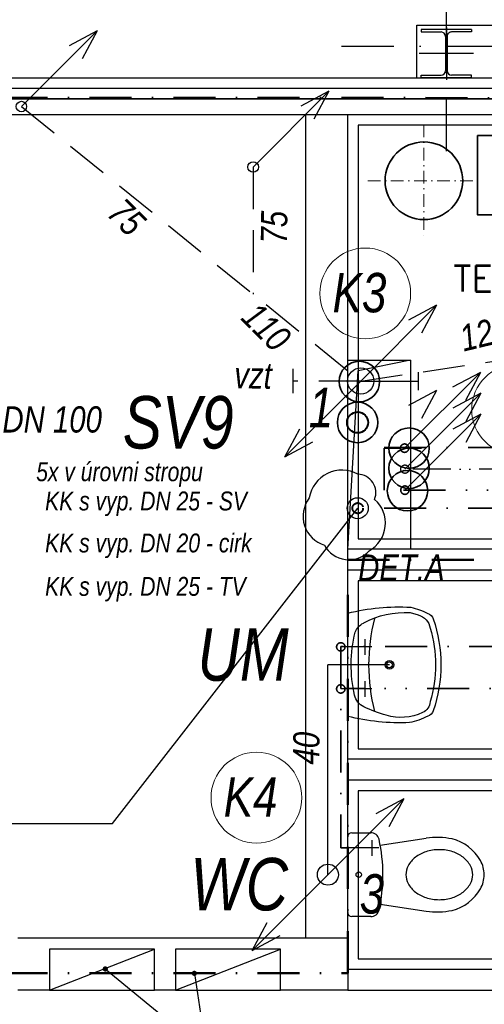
# Model space of a CAD drawing. Header units: millimetres. Extents: x 6435372 to 7248404, y 1559872 to 1886246.
# Tile 162 of 208: x 6897997 to 6900210, y 1766596 to 1771285. Entities that reach past the tile are written whole.
import ezdxf
from ezdxf.enums import TextEntityAlignment as Align

# ---------------------------------------------------------------- set-up
doc = ezdxf.new("R2010")
doc.units = ezdxf.units.MM
for name, pattern in [('ACAD_ISO13W100', [36, 12, -3, 12, -3, 0, -3, 0, -3]), ('CONTINOUS', [0]), ('DASHDOT', [1, 0.5, -0.25, 0, -0.25]), ('DASHDOT2', [11, 6, -2.5, 0, -2.5]), ('DASHED', [0.75, 0.5, -0.25]), ('DĚLICÍ', [1.25, 0.5, -0.25, 0, -0.25, 0, -0.25]), ('ČERCHOVANÁ', [1, 0.5, -0.25, 0, -0.25])]:
    doc.linetypes.add(name, pattern=pattern)
for name, color, linetype, lineweight in [('CKPOPISM', 8, 'Continuous', 50), ('CKPOPISM_POPIS', 8, 'Continuous', 25), ('IN_BLOKY_ZT', 30, 'Continuous', 30), ('požární prostup', 240, 'Continuous', 35), ('požární úseky', 21, 'ČERCHOVANÁ', 50), ('UT-zařízení', 7, 'Continuous', 30), ('ZTI-cirkulace', 220, 'ACAD_ISO13W100', 30), ('ZTI-DEŠŤOVÁ-KANALIZACE', 210, 'KANALIZACE', 40), ('ZTI-POŽÁRNÍ', 200, 'ČERCHOVANÁ', 35), ('ZTI-SPLAŠKOVÁ KANALIZACE', 80, 'Continuous', 30), ('ZTI-SVODY', 31, 'KANALIZACE', 40), ('ZTI-VODA STUDENÁ', 170, 'ČERCHOVANÁ', 35), ('ZTI-VODA TEPLÁ', 10, 'DĚLICÍ', 35), ('ZTI-Zařizovací předměty-popis', 32, 'ČERCHOVANÁ', 30)]:
    doc.layers.add(name, color=color, linetype=linetype, lineweight=lineweight)
for name, color, linetype in [('matrice DPS', 122, 'Continuous'), ('ZTI_KAN-POPIS', 7, 'Continuous'), ('ZTI_POPIS', 7, 'Continuous')]:
    doc.layers.add(name, color=color, linetype=linetype)
doc.styles.add('ARIAL', font='arial.ttf')
doc.styles.add('INDRA', font='ariali.ttf')
doc.styles.get("Standard").update_dxf_attribs({"font": 'romans.shx'})
doc.linetypes.add('IZOLACE_POLYSTYREN_PENOVY', pattern='A,0.001,[228,CADKON.SHX,S=0.1,R=0,X=0,Y=0],-2', length=2.001)
doc.linetypes.add('KANALIZACE', pattern='A,30,-3.5,["C",Standard,S=2.54,R=0,X=-3.81,Y=-1.27],-0.001', length=33.501)
doc.dimstyles.new('CADKON$7', dxfattribs={"dimscale": 100, "dimtxt": 2.5, "dimasz": 2.5, "dimexe": 1.8, "dimexo": 5, "dimgap": 0.6, "dimtad": 1, "dimrnd": 1, "dimtxsty": 'Standard', "dimblk1": 'OBLIQUE', "dimblk2": 'OBLIQUE', "dimsah": 1, "dimcen": 2.5, "dimadec": 1, "dimazin": 2, "dimtfac": 1, "dimtdec": 4, "dimtix": 1, "dimtmove": 0, "dimatfit": 3, "dimldrblk": 'DOTSMALL', "dimfxl": 5, "dimfxlon": 1, "dimtfill": 1, "dimtolj": 1, "dimarcsym": 0})

# ---------------------------------------------------------------- blocks, each defined once
blk = doc.blocks.new('CK_S_EXT_HEAHEA240')
for p, q in [((-120, 115), (120, 115.0000000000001)), ((-120, 115), (-120, 103)), ((-120, 103), (-24.75, 103)), ((120, 103.0000000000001), (24.75, 103)), ((120, 115.0000000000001), (120, 103.0000000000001)), ((-3.75, -82), (-3.75, 82)), ((3.75, -82), (3.75, 82)), ((-120, -114.9999999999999), (-120, -102.9999999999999)), ((-120, -102.9999999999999), (-24.75, -103)), ((-120, -114.9999999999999), (120, -115)), ((120, -103), (24.75, -103)), ((120, -115), (120, -103))]:
    blk.add_line(p, q)
for centre, start, end in [((-24.75, 82), 0, 90), ((24.75, 82), 90, 180), ((-24.75, -82), 270, 0), ((24.75, -82), 180, 270)]:
    blk.add_arc(centre, 21, start, end)
blk = doc.blocks.new('_Oblique')
at = {"color": 0, "lineweight": -2}
blk.add_line((-0.5, -0.5), (0.5, 0.5), dxfattribs=at)
blk = doc.blocks.new('CKBL2032316081224')
blk = doc.blocks.new('výtokový ventil')
at = {"layer": 'ZTI_POPIS', "ltscale": 400}
for p, q in [((6908989.296356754, 1624640.322273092), (6908989.296356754, 1624565.685720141)), ((6908957.397121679, 1624603.003996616), (6909105.490156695, 1624603.003996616))]:
    blk.add_line(p, q, dxfattribs=at)

msp = doc.modelspace()

# ---------------------------------------------------------------- linework, layer by layer
at = {"layer": 'IN_BLOKY_ZT'}
for p, q in [((6899558.827810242, 1767033.318366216), (6899558.827810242, 1767392.708163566)), ((6899578.928210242, 1767412.808563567), (6899668.907808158, 1767412.808563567)), ((6899713.927909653, 1767353.013264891), (6899932.434376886, 1767386.443539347)), ((6899713.927909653, 1767073.013264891), (6899932.434376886, 1767039.582990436)), ((6899668.907808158, 1767013.217966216), (6899578.928210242, 1767013.217966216))]:
    msp.add_line(p, q, dxfattribs=at)
for points in [[(6899558.828004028, 1768457.821194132, -0.0779314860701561), (6899859.794521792, 1768486.154736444, -0.06803089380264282), (6899940.052802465, 1768457.090618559, -0.244962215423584), (6899966.556999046, 1768431.359243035, -0.1652427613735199), (6899966.556999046, 1767993.434416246, -0.2447515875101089), (6899940.052802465, 1767967.703428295, -0.0729641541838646), (6899853.724349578, 1767937.397138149, -0.07330343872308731), (6899558.827616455, 1767966.972852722)], [(6899635.633782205, 1768412.137547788, -0.1391698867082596), (6899856.354809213, 1768461.317492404), (6899894.821066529, 1768449.957332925, -0.3095361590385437), (6899951.521482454, 1768386.965440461, -0.1500094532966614), (6899951.521482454, 1768037.421654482, -0.2874807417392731), (6899914.766748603, 1767984.915168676, -0.1904673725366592), (6899742.572992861, 1767972.707386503, -0.04778006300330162), (6899635.633782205, 1768012.656499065, -0.2252670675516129), (6899591.639567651, 1768067.518267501, -0.117325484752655), (6899594.785499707, 1768367.085645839, -0.189059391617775), (6899633.481587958, 1768410.968626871)]]:
    msp.add_lwpolyline(points, format="xyb", close=True, dxfattribs=at)
msp.add_lwpolyline([(6899686.428356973, 1768432.917287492, 0.125327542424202), (6899686.428356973, 1767990.77295075)], format="xyb", dxfattribs=at)
for centre, radius in [((6899757.739896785, 1768212.397023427), 20.42329646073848), ((6899757.739896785, 1768212.397023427), 13.89037541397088), ((6899611.847419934, 1767213.013264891), 12.76952463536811)]:
    msp.add_circle(centre, radius, dxfattribs=at)
for centre, radius, start, end in [((6899578.928210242, 1767392.708163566), 20.1004, 90, 180), ((6899668.907808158, 1767372.607763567), 40.2008, 12.60810573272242, 90), ((6899985.063142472, 1767042.45217732), 347.994028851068, 78.11757331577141, 98.69848484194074), ((6898955.397228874, 1767213.013264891), 771.3422027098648, 347.3918942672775, 12.60810573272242), ((6900004.488680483, 1767175.090666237), 214.3587034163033, 29.47632847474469, 75.89811339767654), ((6899980.947192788, 1767166.682046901), 163.1819707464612, 107.6828884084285, 127.584739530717), ((6899995.169239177, 1767122.072492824), 210.0037489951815, 90, 107.6828884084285), ((6899995.169239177, 1767122.072492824), 210.0037489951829, 72.31711159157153, 90), ((6900009.391285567, 1767166.682046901), 163.181970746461, 52.41526046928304, 72.31711159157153), ((6899925.681024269, 1767213.013264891), 89.43742202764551, 151.7124739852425, 180), ((6899959.150528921, 1767195.001191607), 127.4458753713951, 127.584739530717, 151.7124739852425), ((6900031.187949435, 1767195.001191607), 127.4458753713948, 28.28752601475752, 52.41526046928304), ((6900064.657454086, 1767213.013264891), 89.43742202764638, 0, 28.28752601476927), ((6900071.242434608, 1767213.013264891), 137.5853756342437, 0, 29.40688861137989), ((6899925.681024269, 1767213.013264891), 89.43742202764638, 180, 208.2875260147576), ((6900064.657454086, 1767213.013264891), 89.43742202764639, 331.7124739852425, 0), ((6900071.242434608, 1767213.013264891), 137.5853756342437, 330.5931113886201, 0), ((6899959.150528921, 1767231.025338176), 127.445875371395, 208.2875260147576, 232.415260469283), ((6900031.187949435, 1767231.025338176), 127.4458753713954, 307.584739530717, 331.7124739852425), ((6899980.947192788, 1767259.344482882), 163.1819707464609, 232.415260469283, 252.3171115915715), ((6900004.488680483, 1767250.935863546), 214.3587034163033, 284.1018866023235, 330.5236715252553), ((6900009.391285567, 1767259.344482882), 163.1819707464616, 287.6828884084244, 307.584739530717), ((6899995.169239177, 1767303.954036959), 210.0037489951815, 252.3171115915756, 270), ((6899995.169239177, 1767303.954036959), 210.0037489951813, 270, 287.6828884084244), ((6899578.928210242, 1767033.318366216), 20.1004, 180, 270), ((6899668.907808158, 1767053.418766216), 40.2008, 270, 347.3918942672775), ((6899985.063142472, 1767383.574352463), 347.994028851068, 261.3015151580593, 281.8824266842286)]:
    msp.add_arc(centre, radius, start, end, dxfattribs=at)
at = {"layer": 'matrice DPS', "linetype": 'DASHDOT', "ltscale": 500}
for p, q in [((6900028.82786731, 1770658.008264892), (6900028.82786731, 1773658.008264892)), ((6899528.82786731, 1771158.008264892), (6900528.82786731, 1771158.008264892))]:
    msp.add_line(p, q, dxfattribs=at)
at = {"layer": 'matrice DPS', "ltscale": 500}
for p, q in [((6899888.82786731, 1771008.008264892), (6899888.82786731, 1771258.008264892)), ((6899888.82786731, 1771258.008264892), (6906168.82786731, 1771258.008264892)), ((6900028.82786731, 1771248.008264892), (6900028.82786731, 1770998.008264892)), ((6900158.82786731, 1771123.008264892), (6899898.82786731, 1771123.008264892)), ((6869908.82786731, 1771008.008264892), (6906743.82786731, 1771008.008264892)), ((6895308.82786731, 1771008.008264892), (6906743.82786731, 1771008.008264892)), ((6895308.82786731, 1770908.008264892), (6906743.82786731, 1770908.008264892)), ((6906148.82786731, 1770908.008264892), (6895638.82786731, 1770908.008264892)), ((6895638.82786731, 1770833.008264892), (6899358.827810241, 1770833.008264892)), ((6899358.827810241, 1766913.013264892), (6899358.827810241, 1770833.008264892)), ((6899358.827810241, 1770833.008264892), (6899558.827810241, 1770833.008264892)), ((6899558.827810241, 1770833.008264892), (6902708.82786731, 1770833.008264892)), ((6899558.827810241, 1768763.013264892), (6899558.827810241, 1770833.008264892)), ((6899558.827810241, 1768763.013264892), (6899558.827810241, 1769663.013264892)), ((6899558.827810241, 1769663.013264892), (6899858.827810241, 1769663.013264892)), ((6899558.827810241, 1769663.013264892), (6899858.827810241, 1769663.013264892)), ((6899858.827810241, 1769663.013264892), (6899608.827810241, 1769613.013264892)), ((6899858.827810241, 1769663.013264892), (6899608.827810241, 1769613.013264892)), ((6899858.827810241, 1769663.013264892), (6899858.827810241, 1768763.013264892)), ((6899858.827810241, 1769663.013264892), (6899858.827810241, 1768763.013264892)), ((6899558.827810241, 1768763.013264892), (6899608.827810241, 1769613.013264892)), ((6899558.827810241, 1768763.013264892), (6899608.827810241, 1769613.013264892)), ((6901408.82786731, 1768763.013264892), (6899558.827810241, 1768763.013264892)), ((6899558.827810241, 1768663.013264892), (6899558.827810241, 1768763.013264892)), ((6899858.827810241, 1768763.013264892), (6899558.827810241, 1768763.013264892)), ((6899558.827810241, 1767763.013264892), (6899558.827810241, 1768663.013264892)), ((6901408.82786731, 1768663.013264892), (6899558.827810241, 1768663.013264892)), ((6899558.827810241, 1767663.013264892), (6899558.827810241, 1767763.013264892)), ((6900558.82786731, 1767763.013264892), (6899558.827810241, 1767763.013264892)), ((6899558.827810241, 1766763.013264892), (6899558.827810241, 1767663.013264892)), ((6900558.82786731, 1767663.013264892), (6899558.827810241, 1767663.013264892)), ((6897988.827838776, 1766913.013264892), (6899358.827810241, 1766913.013264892)), ((6898138.827838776, 1766663.013264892), (6898638.827838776, 1766858.013264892)), ((6898638.827838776, 1766858.013264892), (6898138.827838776, 1766858.013264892)), ((6898138.827838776, 1766858.013264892), (6898138.827838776, 1766663.013264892)), ((6898638.827838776, 1766663.013264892), (6898638.827838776, 1766858.013264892)), ((6898738.827838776, 1766663.013264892), (6899238.827838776, 1766858.013264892)), ((6899238.827838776, 1766858.013264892), (6898738.827838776, 1766858.013264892)), ((6898738.827838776, 1766858.013264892), (6898738.827838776, 1766663.013264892)), ((6899238.827838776, 1766663.013264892), (6899238.827838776, 1766858.013264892)), ((6899558.827810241, 1766763.013264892), (6901408.82786731, 1766763.013264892)), ((6898138.827838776, 1766663.013264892), (6897988.827838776, 1766663.013264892)), ((6898738.827838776, 1766663.013264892), (6898638.827838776, 1766663.013264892)), ((6899558.827810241, 1766663.013264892), (6899238.827838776, 1766663.013264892)), ((6899558.827810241, 1766663.013264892), (6901508.82786731, 1766663.013264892))]:
    msp.add_line(p, q, dxfattribs=at)
at = {"layer": 'matrice DPS', "linetype": 'ByBlock', "ltscale": 500}
for p, q in [((6899558.827810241, 1767033.318366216), (6899558.827810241, 1767392.708163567)), ((6899578.928210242, 1767412.808563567), (6899668.907808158, 1767412.808563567)), ((6899713.927909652, 1767353.013264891), (6899932.434376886, 1767386.443539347)), ((6899713.927909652, 1767073.013264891), (6899932.434376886, 1767039.582990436)), ((6899668.907808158, 1767013.217966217), (6899578.928210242, 1767013.217966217))]:
    msp.add_line(p, q, dxfattribs=at)
at = {"layer": 'matrice DPS', "linetype": 'Continuous', "ltscale": 500}
for p, q in [((6899358.827810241, 1766913.013264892), (6899558.827810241, 1766913.013264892)), ((6899558.827810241, 1766763.013264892), (6899558.827810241, 1766663.013264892))]:
    msp.add_line(p, q, dxfattribs=at)
at = {"layer": 'matrice DPS', "linetype": 'IZOLACE_POLYSTYREN_PENOVY', "ltscale": 500}
msp.add_lwpolyline([(6895308.82786731, 1770958.008264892), (6906743.82786731, 1770958.008264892)], dxfattribs=at)
at = {"layer": 'matrice DPS', "ltscale": 500}
for points in [[(6902658.82786731, 1768763.013264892), (6902658.82786731, 1770783.008264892), (6899608.827810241, 1770783.008264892), (6899608.827810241, 1768813.013264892), (6901708.82786731, 1768813.013264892)], [(6901408.82786731, 1768613.013264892), (6901288.117189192, 1768613.013264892), (6901288.117189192, 1768613.013264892), (6899608.827810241, 1768613.013264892), (6899608.827810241, 1767813.013264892), (6900558.82786731, 1767813.013264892)], [(6900558.82786731, 1767613.013264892), (6899608.827810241, 1767613.013264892), (6899608.827810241, 1766813.013264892), (6901358.82786731, 1766813.013264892), (6901358.82786731, 1767663.013264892)]]:
    msp.add_lwpolyline(points, dxfattribs=at)
at = {"layer": 'matrice DPS', "linetype": 'ByBlock', "ltscale": 500}
for points in [[(6899558.828004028, 1768457.821194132, -0.0779314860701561), (6899859.794521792, 1768486.154736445, -0.06803089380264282), (6899940.052802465, 1768457.090618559, -0.244962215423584), (6899966.556999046, 1768431.359243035, -0.1652427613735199), (6899966.556999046, 1767993.434416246, -0.2447515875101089), (6899940.052802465, 1767967.703428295, -0.0729641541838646), (6899853.724349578, 1767937.397138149, -0.07330343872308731), (6899558.827616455, 1767966.972852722)], [(6899635.633782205, 1768412.137547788, -0.1391698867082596), (6899856.354809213, 1768461.317492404), (6899894.821066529, 1768449.957332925, -0.3095361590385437), (6899951.521482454, 1768386.965440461, -0.1500094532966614), (6899951.521482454, 1768037.421654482, -0.2874807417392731), (6899914.766748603, 1767984.915168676, -0.1904673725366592), (6899742.572992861, 1767972.707386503, -0.04778006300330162), (6899635.633782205, 1768012.656499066, -0.2252670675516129), (6899591.639567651, 1768067.518267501, -0.117325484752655), (6899594.785499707, 1768367.085645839, -0.189059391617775), (6899633.481587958, 1768410.968626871)]]:
    msp.add_lwpolyline(points, format="xyb", close=True, dxfattribs=at)
msp.add_lwpolyline([(6899686.428356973, 1768432.917287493, 0.125327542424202), (6899686.428356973, 1767990.77295075)], format="xyb", dxfattribs=at)
at = {"layer": 'matrice DPS', "ltscale": 500}
for points in [[(6898138.827838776, 1766663.013264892), (6898638.827838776, 1766663.013264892), (6898638.827838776, 1766858.013264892), (6898138.827838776, 1766858.013264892)], [(6898738.827838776, 1766663.013264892), (6899238.827838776, 1766663.013264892), (6899238.827838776, 1766858.013264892), (6898738.827838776, 1766858.013264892)]]:
    msp.add_lwpolyline(points, close=True, dxfattribs=at)
at = {"layer": 'matrice DPS', "linetype": 'ByBlock', "ltscale": 500}
for centre, radius in [((6899757.739896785, 1768212.397023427), 20.42329646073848), ((6899757.739896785, 1768212.397023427), 13.89037541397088), ((6899611.847419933, 1767213.013264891), 12.76952463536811)]:
    msp.add_circle(centre, radius, dxfattribs=at)
for centre, radius, start, end in [((6899578.928210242, 1767392.708163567), 20.1004, 90, 180), ((6899668.907808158, 1767372.607763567), 40.2008, 12.60810572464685, 90), ((6899985.063142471, 1767042.45217732), 347.994028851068, 78.11757329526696, 98.6984848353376), ((6898955.397228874, 1767213.013264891), 771.3422027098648, 347.3918942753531, 12.60810572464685), ((6900004.488680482, 1767175.090666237), 214.3587034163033, 29.4763284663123, 75.89811341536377), ((6899980.947192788, 1767166.682046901), 163.1819707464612, 107.6828883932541, 127.5847395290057), ((6899995.169239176, 1767122.072492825), 210.0037489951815, 90, 107.6828883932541), ((6899995.169239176, 1767122.072492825), 210.0037489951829, 72.31711160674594, 90), ((6900009.391285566, 1767166.682046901), 163.181970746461, 52.41526047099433, 72.31711160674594), ((6899925.681024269, 1767213.013264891), 89.43742202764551, 151.7124739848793, 180), ((6899959.15052892, 1767195.001191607), 127.4458753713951, 127.5847395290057, 151.7124739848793), ((6900031.187949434, 1767195.001191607), 127.4458753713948, 28.28752601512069, 52.41526047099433), ((6900064.657454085, 1767213.013264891), 89.43742202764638, 0, 28.28752601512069), ((6900071.242434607, 1767213.013264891), 137.5853756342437, 0, 29.40688860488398), ((6899925.681024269, 1767213.013264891), 89.43742202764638, 180, 208.2875260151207), ((6900064.657454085, 1767213.013264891), 89.43742202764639, 331.7124739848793, 0), ((6900071.242434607, 1767213.013264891), 137.5853756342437, 330.5931113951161, 0), ((6899959.15052892, 1767231.025338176), 127.445875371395, 208.2875260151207, 232.4152604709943), ((6900031.187949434, 1767231.025338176), 127.4458753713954, 307.5847395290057, 331.7124739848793), ((6899980.947192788, 1767259.344482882), 163.1819707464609, 232.4152604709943, 252.3171116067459), ((6900004.488680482, 1767250.935863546), 214.3587034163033, 284.1018865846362, 330.5236715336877), ((6900009.391285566, 1767259.344482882), 163.1819707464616, 287.682888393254, 307.5847395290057), ((6899995.169239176, 1767303.954036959), 210.0037489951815, 252.3171116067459, 270), ((6899995.169239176, 1767303.954036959), 210.0037489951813, 270, 287.682888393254), ((6899578.928210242, 1767033.318366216), 20.1004, 180, 270), ((6899668.907808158, 1767053.418766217), 40.2008, 270, 347.3918942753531), ((6899985.063142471, 1767383.574352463), 347.994028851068, 261.3015151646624, 281.8824267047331)]:
    msp.add_arc(centre, radius, start, end, dxfattribs=at)
at = {"layer": 'požární prostup', "ltscale": 400}
for centre in [(6899614.601881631, 1769561.397436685), (6899606.113625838, 1769366.416371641), (6899851.284932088, 1769244.165673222), (6899851.284932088, 1769148.122416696), (6899843.794864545, 1769041.545963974)]:
    msp.add_circle(centre, 96.33899591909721, dxfattribs=at)
at = {"layer": 'požární úseky', "ltscale": 400}
for p, q in [((6895528.827867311, 1770913.008264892), (6912028.82786731, 1770908.008264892)), ((6899558.82781024, 1766744.736863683), (6899558.827810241, 1768713.013264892)), ((6899558.827810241, 1768713.013264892), (6902752.654967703, 1768713.013264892)), ((6895528.82786731, 1766744.736863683), (6899558.82781024, 1766744.736863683))]:
    msp.add_line(p, q, dxfattribs=at)
at = {"layer": 'UT-zařízení', "linetype": 'DASHDOT2', "lineweight": 18, "ltscale": 10}
for p, q in [((6899921.816253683, 1770784.353060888), (6899921.816253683, 1770250.577315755)), ((6899654.928381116, 1770517.465188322), (6900188.704126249, 1770517.465188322))]:
    msp.add_line(p, q, dxfattribs=at)
at = {"layer": 'UT-zařízení', "lineweight": 35}
msp.add_lwpolyline([(6900617.407401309, 1770355.008264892), (6900177.407401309, 1770355.008264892), (6900177.407401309, 1770733.008264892), (6900617.407401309, 1770733.008264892)], close=True, dxfattribs=at)
msp.add_circle((6899921.816253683, 1770517.465188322), 185, dxfattribs=at)
at = {"layer": 'ZTI-cirkulace', "ltscale": 15}
msp.add_line((6902210.571941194, 1769144.16567322), (6899824.19230359, 1769144.16567322), dxfattribs=at)
msp.add_circle((6899831.510056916, 1769144.16567322), 20, dxfattribs=at)
at = {"layer": 'ZTI-DEŠŤOVÁ-KANALIZACE', "ltscale": 400}
msp.add_circle((6899606.113625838, 1769366.416371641), 50, dxfattribs=at)
at = {"layer": 'ZTI-POŽÁRNÍ', "ltscale": 400}
msp.add_line((6899732.106998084, 1768958.313947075), (6902538.897938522, 1768958.313947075), dxfattribs=at)
at = {"layer": 'ZTI-SPLAŠKOVÁ KANALIZACE', "linetype": 'DASHED', "ltscale": 400}
for p, q in [((6898005.177616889, 1770871.116410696), (6899621.051511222, 1769563.761139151)), ((6899108.827810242, 1770583.041412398), (6899108.827810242, 1769978.186025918)), ((6899621.051511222, 1769563.761139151), (6901349.556000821, 1769821.189845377)), ((6899621.051511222, 1769563.761139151), (6899299.236411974, 1769563.761139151))]:
    msp.add_line(p, q, dxfattribs=at)
at = {"layer": 'ZTI-SPLAŠKOVÁ KANALIZACE', "ltscale": 400}
for p, q in [((6899299.236411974, 1769505.253255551), (6899299.236411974, 1769622.269022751)), ((6899896.291787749, 1769521.068597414), (6899896.291787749, 1769606.453680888)), ((6899621.051511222, 1769563.761139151), (6899896.291787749, 1769563.761139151)), ((6899464.806069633, 1767213.013264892), (6899464.899395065, 1768212.397023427)), ((6899757.739896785, 1768212.397023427), (6899464.899395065, 1768212.397023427))]:
    msp.add_line(p, q, dxfattribs=at)
for centre, radius in [((6898005.177616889, 1770871.116410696), 25), ((6899108.827810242, 1770583.041412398), 25), ((6899621.051511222, 1769563.761139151), 62.5), ((6899464.806069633, 1767213.013264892), 50)]:
    msp.add_circle(centre, radius, dxfattribs=at)
at = {"layer": 'ZTI-SPLAŠKOVÁ KANALIZACE', "lineweight": 18, "ltscale": 400}
for centre in [(6899642.581686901, 1769981.040564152), (6899124.195026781, 1767579.699789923)]:
    msp.add_circle(centre, 216.1788034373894, dxfattribs=at)
at = {"layer": 'ZTI-VODA STUDENÁ', "ltscale": 400}
for p, q in [((6899732.106998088, 1769246.529375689), (6902137.88969452, 1769246.529375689)), ((6899732.106998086, 1769244.165673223), (6899732.106998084, 1768958.313947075)), ((6899809.886194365, 1769244.165673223), (6899732.106998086, 1769244.165673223)), ((6899910.55755763, 1769244.165673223), (6899849.886194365, 1769244.165673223)), ((6902337.889694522, 1768299.569178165), (6899526.125566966, 1768299.569178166)), ((6899526.125566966, 1768299.569178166), (6899526.125566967, 1767340.724645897)), ((6899526.125566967, 1767340.724645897), (6899558.827810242, 1767340.724645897))]:
    msp.add_line(p, q, dxfattribs=at)
at = {"layer": 'ZTI-VODA STUDENÁ', "linetype": 'CONTINOUS', "lineweight": 18, "ltscale": 400}
msp.add_circle((6900365.769809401, 1769428.174719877), 216.1788034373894, dxfattribs=at)
at = {"layer": 'ZTI-VODA STUDENÁ', "ltscale": 400}
for centre in [(6899829.886194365, 1769244.165673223), (6899526.125566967, 1768297.827033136)]:
    msp.add_circle(centre, 20, dxfattribs=at)
at = {"layer": 'ZTI-VODA STUDENÁ', "color": 140, "lineweight": 40, "ltscale": 300}
msp.add_circle((6899606.839895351, 1768958.313947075), 25, dxfattribs=at)
at = {"layer": 'ZTI-VODA TEPLÁ', "ltscale": 400}
for p, q in [((6899824.192303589, 1769044.165673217), (6902310.571941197, 1769044.165673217)), ((6902137.889694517, 1768099.56917816), (6899546.049545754, 1768099.569178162))]:
    msp.add_line(p, q, dxfattribs=at)
for centre in [(6899831.510056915, 1769044.165673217), (6899526.125566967, 1768097.827033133)]:
    msp.add_circle(centre, 20, dxfattribs=at)
at = {"layer": 'ZTI_KAN-POPIS', "ltscale": 400}
for p, q in [((6898005.177616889, 1770871.116410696), (6898366.248552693, 1771232.1873465)), ((6898366.248552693, 1771232.1873465), (6898232.75173788, 1771160.759416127)), ((6898366.248552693, 1771232.1873465), (6898294.82062232, 1771098.690531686)), ((6899108.827810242, 1770583.041412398), (6899469.898746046, 1770944.112348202)), ((6899469.898746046, 1770944.112348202), (6899336.401931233, 1770872.684417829)), ((6899469.898746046, 1770944.112348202), (6899398.470815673, 1770810.615533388)), ((6899621.051511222, 1769563.761139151), (6899982.122447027, 1769924.832074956)), ((6899982.122447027, 1769924.832074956), (6899848.625632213, 1769853.404144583)), ((6899982.122447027, 1769924.832074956), (6899910.694516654, 1769791.335260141)), ((6899621.051511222, 1769563.761139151), (6899259.980575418, 1769202.690203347)), ((6899982.122447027, 1769519.217922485), (6899848.625632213, 1769447.789992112)), ((6899982.122447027, 1769519.217922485), (6899910.694516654, 1769385.721107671)), ((6899259.980575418, 1769202.690203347), (6899331.408505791, 1769336.187018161)), ((6899259.980575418, 1769202.690203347), (6899393.477390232, 1769274.11813372)), ((6899464.806069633, 1767213.013264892), (6899825.877005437, 1767574.084200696)), ((6899825.877005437, 1767574.084200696), (6899692.380190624, 1767502.656270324)), ((6899825.877005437, 1767574.084200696), (6899754.449075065, 1767440.587385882)), ((6899464.806069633, 1767213.013264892), (6899103.735133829, 1766851.942329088)), ((6899103.735133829, 1766851.942329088), (6899175.163064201, 1766985.439143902)), ((6899103.735133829, 1766851.942329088), (6899237.231948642, 1766923.37025946))]:
    msp.add_line(p, q, dxfattribs=at)
msp.add_circle((6899606.839895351, 1768958.313947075), 50, dxfattribs=at)
at = {"layer": 'ZTI_POPIS', "ltscale": 400}
for p, q in [((6899829.886194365, 1769244.165673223), (6900190.957130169, 1769605.236609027)), ((6900190.957130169, 1769605.236609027), (6900057.460315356, 1769533.808678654)), ((6900190.957130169, 1769605.236609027), (6900119.529199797, 1769471.739794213)), ((6899831.510056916, 1769144.16567322), (6900192.58099272, 1769505.236609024)), ((6900192.58099272, 1769505.236609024), (6900059.084177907, 1769433.808678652)), ((6900192.58099272, 1769505.236609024), (6900121.153062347, 1769371.73979421)), ((6899831.510056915, 1769044.165673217), (6900192.580992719, 1769405.236609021)), ((6900192.580992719, 1769405.236609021), (6900059.084177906, 1769333.808678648)), ((6900192.580992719, 1769405.236609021), (6900121.153062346, 1769271.739794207)), ((6898438.817873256, 1767456.569649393), (6899606.839895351, 1768958.313947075)), ((6896487.159067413, 1767456.569649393), (6898438.817873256, 1767456.569649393))]:
    msp.add_line(p, q, dxfattribs=at)
msp.add_lwpolyline([(6899375.800570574, 1769007.023980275, 0.52056705), (6899448.694079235, 1768781.914863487, 0.52056705), (6899660.735809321, 1768755.429890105, 0.52056705), (6899687.236126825, 1769000.406026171, 0.52056705), (6899607.719498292, 1769119.581827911, 0.52056705), (6899375.800570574, 1769007.023980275)], format="xyb", dxfattribs=at)

# ---------------------------------------------------------------- block references
at = {"layer": 'matrice DPS', "ltscale": 500, "rotation": 180}
msp.add_blockref('CK_S_EXT_HEAHEA240', (6900028.82786731, 1771123.008264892), dxfattribs=at)
at = {"layer": 'matrice DPS', "ltscale": 500}
ref = msp.add_blockref('CKBL2032316081224', (6900737.351601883, 1769989.749700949), dxfattribs=at)
ref.add_attrib('CISLO', '%%U110', dxfattribs={"layer": 'CKPOPISM', "height": 150, "style": 'ARIAL'}).set_placement((6900737.351601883, 1770239.749700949), align=Align.CENTER)
ref.add_attrib('JMENO', 'TECH. MÍSTNOST', dxfattribs={"layer": 'CKPOPISM_POPIS', "height": 125}).set_placement((6900737.351601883, 1769989.749700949), align=Align.CENTER)
at = {"layer": 'ZTI_POPIS', "rotation": 180}
for p in [(13808631.61572366, 3392900.831029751), (13808631.61572366, 3392700.831029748), (13808664.31796694, 3391943.728642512)]:
    msp.add_blockref('výtokový ventil', p, dxfattribs=at)

# ---------------------------------------------------------------- texts
at = {"layer": 'požární prostup', "ltscale": 400, "style": 'INDRA', "width": 0.8}
msp.add_text(' 5x v úrovni stropu', height=90, dxfattribs=at).set_placement((6898047.556959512, 1769086.761476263))
at = {"layer": 'ZTI-DEŠŤOVÁ-KANALIZACE', "ltscale": 400, "style": 'INDRA', "width": 0.8}
msp.add_text('SV9', height=250, dxfattribs=at).set_placement((6898487.754737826, 1769242.26584494))
at = {"layer": 'ZTI-SPLAŠKOVÁ KANALIZACE', "linetype": 'DASHED', "ltscale": 400, "style": 'INDRA', "width": 0.8}
for s, p in [('K3', (6899486.802872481, 1769891.06624985)), ('K4', (6898968.416212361, 1767489.72547562))]:
    msp.add_text(s, height=187.5, dxfattribs=at).set_placement(p)
at = {"layer": 'ZTI-SVODY', "ltscale": 50, "style": 'INDRA', "width": 0.8}
for s, p in [('1', (6899373.505821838, 1769343.940806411)), ('3', (6899615.889023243, 1767027.767895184))]:
    msp.add_text(s, height=187.5, dxfattribs=at).set_placement(p)
at = {"layer": 'ZTI-Zařizovací předměty-popis', "linetype": 'ByBlock', "style": 'INDRA', "width": 0.8}
for s, p in [('UM', (6898843.569295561, 1768136.76188237)), ('WC', (6898809.616984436, 1767042.754514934))]:
    msp.add_text(s, height=250, dxfattribs=at).set_placement(p)
at = {"layer": 'ZTI_KAN-POPIS', "ltscale": 400, "style": 'INDRA', "width": 0.8}
for s, rotation, p in [('75', 315, (6898407.29642687, 1770355.126123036)), ('75', 89.15275299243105, (6899269.776320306, 1770217.842708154)), ('110', 315, (6899045.260294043, 1769859.738915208)), ('125', 13.4818448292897, (6900111.07768546, 1769703.762336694)), ('vzt', 359.1527529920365, (6899018.313537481, 1769529.511646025)), ('40', 89.15275299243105, (6899422.90704559, 1767736.729838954))]:
    msp.add_text(s, height=125, rotation=rotation, dxfattribs=at).set_placement(p)
at = {"layer": 'ZTI_POPIS', "linetype": 'Continuous', "style": 'INDRA', "width": 0.8}
for s, height, p in [('DN 100', 125, (6897914.973689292, 1769318.516217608)), ('KK s vyp. DN 25 - SV', 90, (6898118.140743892, 1768947.703311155)), ('KK s vyp. DN 20 - cirk', 90, (6898118.140743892, 1768747.669532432)), ('DET.A', 125, (6899608.827810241, 1768613.013264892)), ('KK s vyp. DN 25 - TV', 90, (6898118.140743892, 1768540.968414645))]:
    msp.add_text(s, height=height, dxfattribs=at).set_placement(p)

# ---------------------------------------------------------------- leaders
at = {"layer": 'matrice DPS', "ltscale": 500, "annotation_type": 0, "has_hookline": 1, "hookline_direction": 0, "text_width": 1829.047619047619}
for points in [[(6898404.677564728, 1766763.980802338), (6898885.396063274, 1766371.592204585), (6898985.396063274, 1766371.592204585)], [(6898828.659636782, 1766743.166877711), (6898885.396063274, 1766371.592204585), (6898985.396063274, 1766371.592204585)]]:
    msp.add_leader(points, dimstyle='CADKON$7', override={"dimscale": 50, "dimtxt": 2.3, "dimasz": 2, "dimfxl": 1, "dimfxlon": 0}, dxfattribs=at)

doc.saveas('drawing.dxf')
